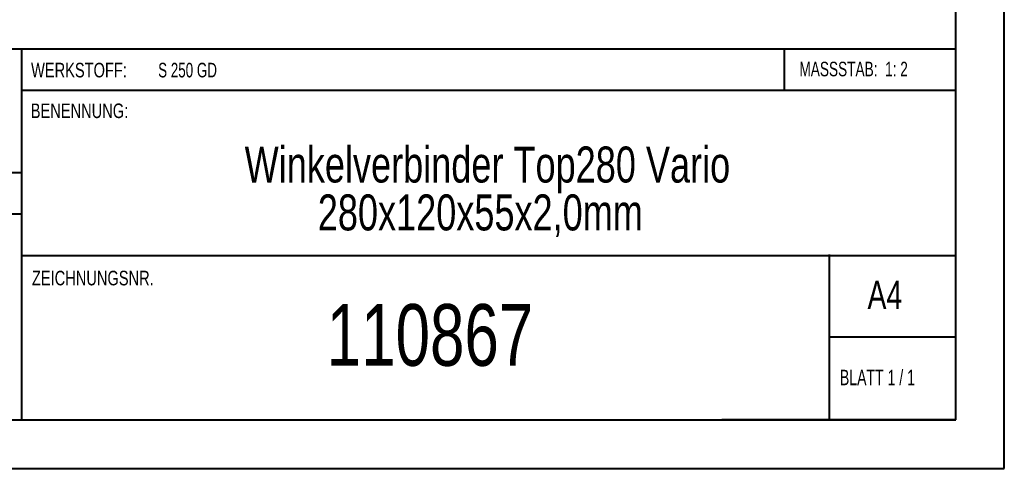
# Model space of a CAD drawing. Header units: millimetres. Extents: x 0 to 210, y 0 to 297.
# Tile 2 of 13: x 109 to 210, y 0 to 46. Entities that reach past the tile are written whole.
import ezdxf

# ---------------------------------------------------------------- set-up
doc = ezdxf.new("R2010")
doc.units = ezdxf.units.MM
doc.styles.add('SLDTEXTSTYLE0', font='TXT', dxfattribs={"width": 0.75})
doc.styles.add('SLDTEXTSTYLE1', font='TXT', dxfattribs={"width": 0.681818})
doc.styles.add('SLDTEXTSTYLE2', font='TXT', dxfattribs={"width": 0.7})
doc.styles.add('SLDTEXTSTYLE3', font='TXT', dxfattribs={"width": 0.6875})

# ---------------------------------------------------------------- blocks, each defined once
blk = doc.blocks.new('SW_NOTE_1')
at = {"color": 0, "linetype": 'Continuous', "lineweight": 0, "char_height": 3.7042, "attachment_point": 2, "style": 'SLDTEXTSTYLE0'}
for s, insert in [('Winkelverbinder Top280 Vario', (35.07, 4.77)), ('280x120x55x2,0mm', (34.34, -0.16))]:
    blk.add_mtext(s, dxfattribs=dict(at, insert=insert))

msp = doc.modelspace()

# ---------------------------------------------------------------- linework, layer by layer
at = {"color": 7, "linetype": 'Continuous', "lineweight": 40}
for p, q in [((210.08, 0.21), (210.08, 297.21)), ((205.08, 5.21), (205.08, 292.21)), ((205.08, 43.37), (10.11, 43.37)), ((108.91, 43.37), (108.91, 5.12)), ((187.47, 39.12), (187.47, 43.37)), ((205.08, 39.12), (108.91, 39.12)), ((108.91, 30.62), (10.11, 30.62)), ((108.91, 26.37), (10.11, 26.37)), ((108.91, 22.12), (205.08, 22.12)), ((192.08, 5.21), (192.08, 22.21)), ((205.08, 13.71), (192.08, 13.71)), ((10.08, 5.21), (205.08, 5.21)), ((205.08, 5.21), (180.99, 5.21)), ((0.08, 0.21), (210.08, 0.21))]:
    msp.add_line(p, q, dxfattribs=at)

# ---------------------------------------------------------------- block references
at = {"color": 7, "linetype": 'Continuous', "lineweight": 0}
msp.add_blockref('SW_NOTE_1', (121.81, 28.57), dxfattribs=at)

# ---------------------------------------------------------------- texts
for s, insert, char_height, attachment_point, style in [('WERKSTOFF:', (109.91, 41.96), 1.5, 1, 'SLDTEXTSTYLE0'), ('S 250 GD', (122.99, 41.96), 1.5, 1, 'SLDTEXTSTYLE3'), ('MASSSTAB:  1: 2', (188.99, 42.07), 1.5, 1, 'SLDTEXTSTYLE2'), ('BENENNUNG:', (109.88, 37.77), 1.5, 1, 'SLDTEXTSTYLE0'), ('ZEICHNUNGSNR.', (110, 20.55), 1.5, 1, 'SLDTEXTSTYLE0'), ('A4', (196, 19.52), 2.91, 1, 'SLDTEXTSTYLE0'), ('110867', (150.97, 17.12), 6.35, 2, 'SLDTEXTSTYLE0'), ('BLATT 1 / 1', (193.16, 10.36), 1.5875, 1, 'SLDTEXTSTYLE1')]:
    msp.add_mtext(s, dxfattribs=dict(at, insert=insert, char_height=char_height, attachment_point=attachment_point, style=style))

doc.saveas('drawing.dxf')
